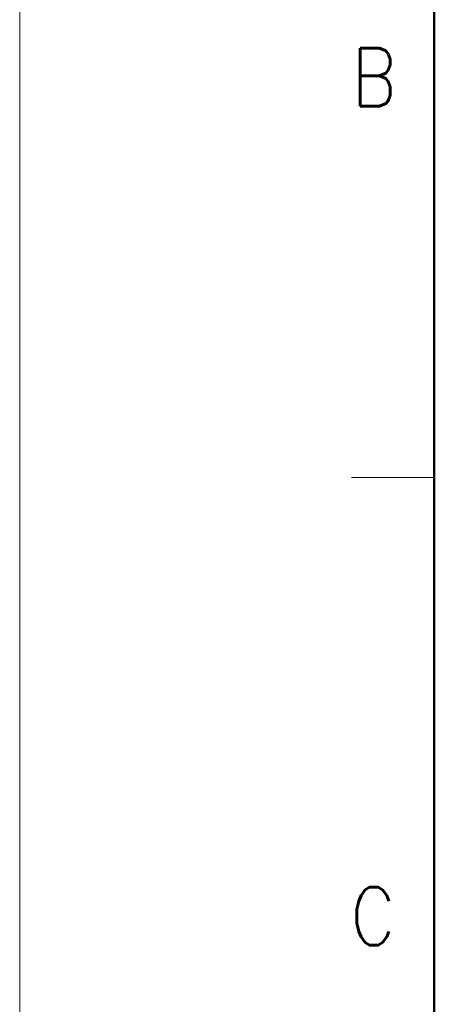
# Model space of a CAD drawing. Header units: millimetres. Extents: x 0 to 1071, y 0 to 742.
# Tile 37 of 127: x 0 to 62, y 417 to 565. Entities that reach past the tile are written whole.
import ezdxf

# ---------------------------------------------------------------- set-up
doc = ezdxf.new("R2010")
doc.units = ezdxf.units.MM
doc.header["$LTSCALE"] = 0.454724
doc.layers.add('NoLayerName_001', color=7, linetype='Continuous')
doc.styles.get("Standard").update_dxf_attribs({"font": 'txt', "bigfont": 'extfont2'})

msp = doc.modelspace()

# ---------------------------------------------------------------- linework, layer by layer
at = {"layer": 'NoLayerName_001', "color": 7, "linetype": 'Continuous', "lineweight": 13}
msp.add_line((0, 0), (0, 742.5), dxfattribs=at)
at = {"layer": 'NoLayerName_001', "color": 7, "linetype": 'Continuous', "lineweight": 50}
msp.add_line((62.5, 25), (62.5, 717.5), dxfattribs=at)
at = {"layer": 'NoLayerName_001', "color": 2, "linetype": 'Continuous', "lineweight": 13}
msp.add_line((62.5, 496.25), (50, 496.25), dxfattribs=at)

# ---------------------------------------------------------------- texts
at = {"layer": 'NoLayerName_001', "color": 2, "lineweight": 13, "char_height": 8.75, "attachment_point": 7}
for s, insert in [('\\A1;\\W0.8600;B', (50.0414, 552.2237)), ('\\A1;\\W0.8600;C', (49.8423, 425.7306))]:
    msp.add_mtext(s, dxfattribs=dict(at, insert=insert))

doc.saveas('drawing.dxf')
